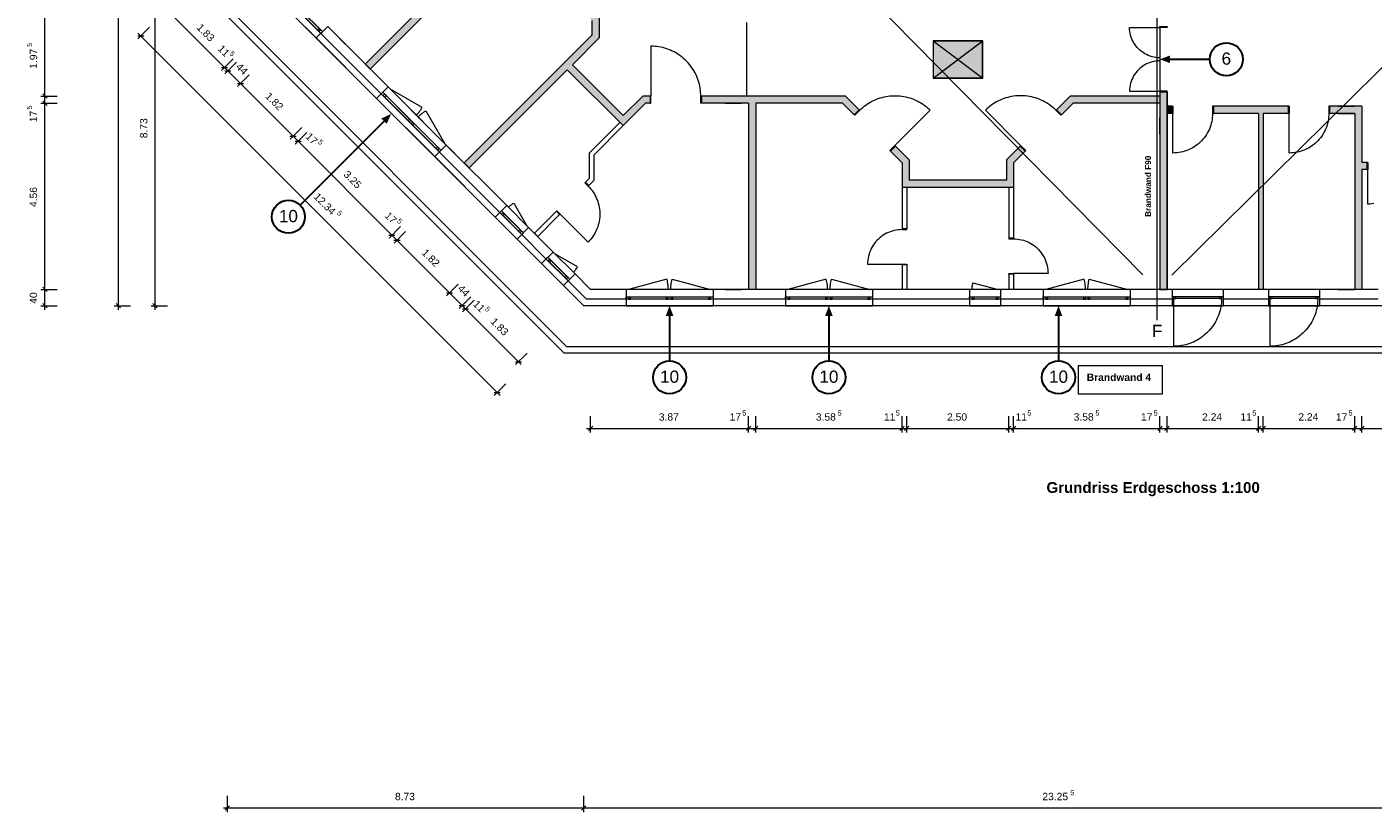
# Model space of a CAD drawing. Header units: millimetres. Extents: x -15507 to 123453, y -13113 to 44965.
# Tile 1 of 13: x -13707 to 19266, y -12552 to 6667. Entities that reach past the tile are written whole.
import ezdxf
from ezdxf.xclip import XClip

# ---------------------------------------------------------------- set-up
doc = ezdxf.new("R2010")
doc.units = ezdxf.units.MM
doc.header["$MEASUREMENT"] = 0
doc.header["$XCLIPFRAME"] = 0
for name, color, linetype in [('1-EG_1_0', 7, 'Continuous'), ('1-EG_1_Abschnitt 1_Erdgeschoss_Standard', 7, 'Continuous'), ('1-EG_1_EG', 7, 'Continuous'), ('T03 Cutfill', 7, 'Continuous'), ('Аннотация - Текст', 7, 'Continuous'), ('Чертеж и Рисунок', 7, 'Continuous')]:
    doc.layers.add(name, color=color, linetype=linetype)
doc.styles.add('СГЕНЕРИР_СТИЛЬ_1', font='arial.ttf')
doc.styles.add('СГЕНЕРИР_СТИЛЬ_2', font='arialbd.ttf')
doc.styles.add('СГЕНЕРИР_СТИЛЬ_5', font='arial.ttf')

# ---------------------------------------------------------------- blocks, each defined once
blk = doc.blocks.new('Чертеж_1_1', base_point=(21718, 6295))
at = {"layer": '1-EG_1_0', "linetype": 'Continuous', "lineweight": 18, "true_color": 0xf8991e}
for points in [[(-3659, 10010), (-3659, 10193), (-3834, 10193), (-3834, 10082), (-4384, 9532), (-3016, 8164), (-5420, 5759), (-5296, 5636), (-2205, 8727), (-1771, 8727), (-1177, 8134), (-1053, 8258), (-1699, 8902), (-2278, 8902), (-2892, 8287), (-4137, 9532)], [(133, 6469), (-2998, 3338), (-2874, 3214), (-470, 5618), (898, 4250), (1448, 4800), (1559, 4800), (1559, 4975), (1376, 4975), (898, 4497), (-346, 5742), (308, 6396), (308, 6901), (-338, 7545), (-461, 7421), (133, 6828)], [(6344, 4975), (2819, 4975), (2819, 4800), (3969, 4800), (3969, 240), (4144, 240), (4144, 4800), (6272, 4800), (6555, 4517), (6679, 4640)], [(14044, 4975), (11844, 4975), (11510, 4640), (11634, 4517), (11917, 4800), (14044, 4800)], [(14044, 5075), (14044, 240), (14219, 240), (14219, 5075)], [(14344, 4725), (14219, 4725), (14219, 4550), (14344, 4550)], [(17193, 4725), (15354, 4725), (15354, 4550), (16462, 4550), (16462, 240), (16577, 240), (16577, 4550), (17193, 4550)], [(18203, 4725), (18203, 4550), (18819, 4550), (18819, 240), (18994, 240), (18994, 3175), (19119, 3175), (19119, 3350), (18994, 3350), (18994, 4725)], [(7570, 3750), (7446, 3626), (7729, 3343), (7729, 2740), (10459, 2740), (10459, 3343), (10743, 3626), (10619, 3750), (10284, 3415), (10284, 2915), (7904, 2915), (7904, 3415)]]:
    blk.add_hatch(color=30, dxfattribs=at).paths.add_polyline_path(points)
at = {"layer": '1-EG_1_Abschnitt 1_Erdgeschoss_Standard', "linetype": 'Continuous', "lineweight": 0, "true_color": 0x000000}
blk.add_hatch(color=18, dxfattribs=at).paths.add_polyline_path([(9694, 6315), (8494, 6315), (8494, 5415)])
at = {"layer": '1-EG_1_EG', "linetype": 'Continuous', "lineweight": 18, "true_color": 0xd3fefe}
blk.add_hatch(color=7, dxfattribs=at).paths.add_polyline_path([(8494, 6325), (8494, 5415), (9704, 5415), (9704, 6325)])
at = {"layer": '1-EG_1_Abschnitt 1_Erdgeschoss_Standard', "color": 7, "linetype": 'Continuous', "lineweight": 18}
for p, q in [((-2205, 8727), (-5296, 5636)), ((-66, -160), (-8794, 8568)), ((-547, -1320), (-9954, 8087)), ((-3016, 8164), (-5420, 5759)), ((-7159, 6933), (-6622, 6396)), ((-6583, 6590), (-6965, 6972)), ((-6548, 6626), (-6930, 7007)), ((-6339, 6679), (-6622, 6396)), ((-4858, 5197), (-6339, 6679)), ((133, 6828), (133, 6469)), ((308, 6901), (308, 6396)), ((-5141, 4914), (-6622, 6396)), ((-5028, 5028), (-6509, 6509)), ((-5028, 5028), (-6509, 6509)), ((133, 6469), (-594, 5742)), ((308, 6396), (-346, 5742)), ((8494, 6315), (8494, 5415)), ((9694, 6315), (8494, 6315)), ((9694, 6315), (8494, 6315)), ((8494, 6315), (8494, 5415)), ((8494, 5415), (9694, 6315)), ((9694, 6315), (9694, 5415)), ((-5296, 5636), (-5420, 5759)), ((-594, 5742), (-2998, 3338)), ((-470, 5618), (-2874, 3214)), ((898, 4250), (-470, 5618)), ((898, 4497), (-346, 5742)), ((9694, 5415), (8494, 5415)), ((-4858, 5197), (-5141, 4914)), ((-4370, 4377), (-4946, 4953)), ((-4335, 4412), (-4911, 4989)), ((-3437, 3776), (-4858, 5197)), ((1376, 4975), (898, 4497)), ((1559, 4975), (1376, 4975)), ((1559, 4975), (1559, 4800)), ((2819, 4975), (2819, 4800)), ((6344, 4975), (2819, 4975)), ((6679, 4640), (6344, 4975)), ((11844, 4975), (11510, 4640)), ((14044, 4975), (11844, 4975)), ((14044, 5075), (14044, 4975)), ((14219, 5075), (14044, 5075)), ((14219, 5075), (14219, 4975)), ((14219, 4975), (14219, 4725)), ((-5141, 4914), (-3719, 3493)), ((1448, 4800), (898, 4250)), ((1559, 4800), (1448, 4800)), ((3969, 4800), (2819, 4800)), ((3969, 4800), (3969, 240)), ((6272, 4800), (4144, 4800)), ((4144, 4800), (4144, 240)), ((6555, 4517), (6272, 4800)), ((6679, 4640), (6555, 4517)), ((11634, 4517), (11510, 4640)), ((11917, 4800), (11634, 4517)), ((14044, 4800), (11917, 4800)), ((14044, 4800), (14044, 240)), ((14344, 4725), (14219, 4725)), ((14344, 4725), (14344, 4550)), ((15354, 4725), (15354, 4550)), ((17193, 4725), (15354, 4725)), ((17193, 4725), (17193, 4550)), ((18994, 4725), (18203, 4725)), ((18203, 4725), (18203, 4550)), ((18994, 4725), (18994, 3350)), ((-3645, 3723), (-4221, 4299)), ((817, 4331), (62, 3576)), ((14219, 4550), (14219, 240)), ((14344, 4550), (14219, 4550)), ((16462, 4550), (15354, 4550)), ((16462, 4550), (16462, 240)), ((16577, 4550), (16577, 240)), ((17193, 4550), (16577, 4550)), ((18819, 4550), (18203, 4550)), ((18819, 4550), (18819, 2950)), ((-3680, 3688), (-4257, 4264)), ((898, 4250), (177, 3528)), ((-3437, 3776), (-3719, 3493)), ((-1955, 2295), (-3437, 3776)), ((7570, 3750), (7446, 3626)), ((7904, 3415), (7570, 3750)), ((10619, 3750), (10284, 3415)), ((10743, 3626), (10619, 3750)), ((-2238, 2012), (-3719, 3493)), ((-2125, 2125), (-3606, 3606)), ((-2125, 2125), (-3606, 3606)), ((-2874, 3214), (-2998, 3338)), ((62, 3576), (62, 2954)), ((177, 3528), (177, 2906)), ((7729, 3343), (7446, 3626)), ((7729, 3343), (7729, 2915)), ((7904, 3415), (7904, 2915)), ((10284, 3415), (10284, 2915)), ((10743, 3626), (10459, 3343)), ((10459, 3343), (10459, 2915)), ((19119, 3350), (18994, 3350)), ((19119, 3350), (19119, 3175)), ((19119, 3175), (18994, 3175)), ((18994, 3175), (18994, 2950)), ((62, 2954), (-25, 2867)), ((57, 2786), (-25, 2867)), ((177, 2906), (57, 2786)), ((7729, 2915), (7729, 2740)), ((10459, 2740), (7729, 2740)), ((7729, 2740), (7729, 1725)), ((7844, 2740), (7844, 1725)), ((10284, 2915), (7904, 2915)), ((10344, 2740), (10344, 1500)), ((10459, 2915), (10459, 2740)), ((10459, 2740), (10459, 1500)), ((18819, 2950), (18819, 240)), ((18994, 2950), (18994, 240)), ((-1955, 2295), (-2238, 2012)), ((-2238, 2012), (-1701, 1474)), ((-1662, 1669), (-2044, 2051)), ((-1626, 1704), (-2008, 2086)), ((-1418, 1757), (-1955, 2295)), ((-739, 2153), (-1276, 1616)), ((-658, 2072), (-1195, 1534)), ((-658, 2072), (-739, 2153)), ((-1418, 1757), (-1701, 1474)), ((-817, 1156), (-1418, 1757)), ((7844, 1725), (7729, 1725)), ((-1099, 873), (-1701, 1474)), ((-986, 986), (-1587, 1587)), ((-986, 986), (-1587, 1587)), ((-1195, 1534), (-1276, 1616)), ((10459, 1500), (10344, 1500)), ((-817, 1156), (-1099, 873)), ((-279, 619), (-817, 1156)), ((-1099, 873), (-562, 336)), ((-523, 530), (-905, 912)), ((-488, 565), (-870, 947)), ((7729, 840), (7729, 240)), ((7844, 840), (7729, 840)), ((7844, 840), (7844, 240)), ((-279, 619), (-562, 336)), ((-66, -160), (-562, 336)), ((0, 0), (-449, 449)), ((0, 0), (-449, 449)), ((99, 240), (-279, 619)), ((10344, 615), (10344, 240)), ((10459, 615), (10344, 615)), ((10459, 615), (10459, 240)), ((969, 0), (0, 0)), ((969, 240), (99, 240)), ((969, 240), (969, -160)), ((3099, 240), (969, 240)), ((1954, 55), (1079, 55)), ((1954, 5), (1079, 5)), ((2989, 55), (2114, 55)), ((2989, 5), (2114, 5)), ((3099, 240), (3099, -160)), ((4872, 240), (3099, 240)), ((4872, 0), (3099, 0)), ((4144, 240), (3969, 240)), ((4872, 240), (4872, -160)), ((7002, 240), (4872, 240)), ((5857, 55), (4982, 55)), ((5857, 5), (4982, 5)), ((6892, 55), (6017, 55)), ((6892, 5), (6017, 5)), ((7002, 240), (7002, -160)), ((9384, 240), (7002, 240)), ((9384, 0), (7002, 0)), ((7844, 240), (7729, 240)), ((9384, 240), (9384, -160)), ((10144, 240), (9384, 240)), ((10034, 55), (9494, 55)), ((10034, 5), (9494, 5)), ((10144, 240), (10144, -160)), ((11187, 240), (10144, 240)), ((10459, 240), (10344, 240)), ((11187, 240), (11187, -160)), ((13317, 240), (11187, 240)), ((12172, 55), (11297, 55)), ((12172, 5), (11297, 5)), ((13207, 55), (12332, 55)), ((13207, 5), (12332, 5)), ((14344, 240), (13317, 240)), ((13317, 240), (13317, -160)), ((14219, 240), (14044, 240)), ((14344, 240), (14344, -160)), ((15594, 240), (14344, 240)), ((15504, 60), (14434, 60)), ((15504, 20), (14434, 20)), ((16702, 240), (15594, 240)), ((15594, 240), (15594, -160)), ((16577, 240), (16462, 240)), ((16702, 240), (16702, -160)), ((17952, 240), (16702, 240)), ((17862, 60), (16792, 60)), ((17862, 20), (16792, 20)), ((19389, 240), (17952, 240)), ((17952, 240), (17952, -160)), ((18994, 240), (18819, 240)), ((23189, -160), (-66, -160)), ((969, -160), (-66, -160)), ((969, 0), (0, 0)), ((969, -160), (3099, -160)), ((4872, 0), (3099, 0)), ((4872, -160), (3099, -160)), ((4872, -160), (7002, -160)), ((9384, 0), (7002, 0)), ((9384, -160), (7002, -160)), ((9384, -160), (10144, -160)), ((11187, 0), (10144, 0)), ((11187, 0), (10144, 0)), ((11187, -160), (10144, -160)), ((11187, -160), (13317, -160)), ((14344, 0), (13317, 0)), ((14344, 0), (13317, 0)), ((14344, -160), (13317, -160)), ((14344, -160), (15594, -160)), ((16702, 0), (15594, 0)), ((16702, 0), (15594, 0)), ((16702, -160), (15594, -160)), ((16702, -160), (17952, -160)), ((19389, 0), (17952, 0)), ((19389, 0), (17952, 0)), ((19389, -160), (17952, -160)), ((24737, -1320), (-547, -1320))]:
    blk.add_line(p, q, dxfattribs=at)
at = {"layer": '1-EG_1_Abschnitt 1_Erdgeschoss_Standard', "color": 7, "linetype": 'Continuous', "lineweight": 18, "flags": 128}
for points in [[(-6509, 6509), (-7046, 7046), (-7004, 7089), (-6466, 6551)], [(-6512, 6590), (-6548, 6626), (-6583, 6590), (-6548, 6555)], [(14219, 6675), (14219, 6655), (14044, 6655), (14044, 6675)], [(-3606, 3606), (-5028, 5028), (-4985, 5070), (-3564, 3649)], [(-4982, 4989), (-4946, 4953), (-4911, 4989), (-4946, 5024)], [(1559, 4800), (1579, 4800), (1579, 4975), (1559, 4975)], [(2819, 4800), (2799, 4800), (2799, 4975), (2819, 4975)], [(14219, 5075), (14219, 5095), (14044, 5095), (14044, 5075)], [(6679, 4640), (6693, 4626), (6569, 4503), (6555, 4517)], [(11634, 4517), (11619, 4503), (11496, 4626), (11510, 4640)], [(14344, 4725), (14364, 4725), (14364, 4550), (14344, 4550)], [(15354, 4725), (15334, 4725), (15334, 4550), (15354, 4550)], [(17193, 4725), (17213, 4725), (17213, 4550), (17193, 4550)], [(18203, 4725), (18183, 4725), (18183, 4550), (18203, 4550)], [(-4299, 4377), (-4335, 4412), (-4370, 4377), (-4335, 4342)], [(-4292, 4299), (-4257, 4264), (-4221, 4299), (-4257, 4335)], [(-3610, 3688), (-3645, 3723), (-3680, 3688), (-3645, 3652)], [(7570, 3750), (7556, 3764), (7432, 3640), (7446, 3626)], [(10743, 3626), (10757, 3640), (10633, 3764), (10619, 3750)], [(19119, 3350), (19139, 3350), (19139, 3175), (19119, 3175)], [(57, 2786), (42, 2772), (-39, 2853), (-25, 2867)], [(-1587, 1587), (-2125, 2125), (-2082, 2167), (-1545, 1630)], [(-2079, 2086), (-2044, 2051), (-2008, 2086), (-2044, 2121)], [(-658, 2072), (-643, 2086), (-725, 2167), (-739, 2153)], [(-1591, 1669), (-1626, 1704), (-1662, 1669), (-1626, 1633)], [(7729, 1725), (7729, 1705), (7844, 1705), (7844, 1725)], [(10344, 1500), (10344, 1480), (10459, 1480), (10459, 1500)], [(-449, 449), (-986, 986), (-944, 1029), (-406, 491)], [(-940, 947), (-905, 912), (-870, 947), (-905, 983)], [(7729, 840), (7729, 860), (7844, 860), (7844, 840)], [(-452, 530), (-488, 565), (-523, 530), (-488, 495)], [(10344, 615), (10344, 635), (10459, 635), (10459, 615)], [(3099, 0), (969, 0), (969, 60), (3099, 60)], [(1029, 5), (1079, 5), (1079, 55), (1029, 55)], [(2004, 55), (1954, 55), (1954, 5), (2004, 5)], [(2064, 5), (2114, 5), (2114, 55), (2064, 55)], [(3039, 55), (2989, 55), (2989, 5), (3039, 5)], [(7002, 0), (4872, 0), (4872, 60), (7002, 60)], [(4932, 5), (4982, 5), (4982, 55), (4932, 55)], [(5907, 55), (5857, 55), (5857, 5), (5907, 5)], [(5967, 5), (6017, 5), (6017, 55), (5967, 55)], [(6942, 55), (6892, 55), (6892, 5), (6942, 5)], [(10144, 0), (9384, 0), (9384, 60), (10144, 60)], [(9444, 5), (9494, 5), (9494, 55), (9444, 55)], [(10084, 55), (10034, 55), (10034, 5), (10084, 5)], [(13317, 0), (11187, 0), (11187, 60), (13317, 60)], [(11247, 5), (11297, 5), (11297, 55), (11247, 55)], [(12222, 55), (12172, 55), (12172, 5), (12222, 5)], [(12282, 5), (12332, 5), (12332, 55), (12282, 55)], [(13257, 55), (13207, 55), (13207, 5), (13257, 5)], [(14344, 60), (14384, 60)], [(14384, 20), (14434, 20), (14434, 60), (14384, 60)], [(15554, 60), (15504, 60), (15504, 20), (15554, 20)], [(15594, 60), (15554, 60)], [(16702, 60), (16742, 60)], [(16742, 20), (16792, 20), (16792, 60), (16742, 60)], [(17912, 60), (17862, 60), (17862, 20), (17912, 20)], [(17952, 60), (17912, 60)]]:
    blk.add_lwpolyline(points, close=True, dxfattribs=at)
for points in [[(14044, 5912), (13996, 5914), (13947, 5919), (13900, 5927), (13852, 5938), (13806, 5952), (13760, 5969), (13716, 5989), (13673, 6012), (13632, 6038), (13592, 6066), (13555, 6097), (13519, 6130), (13486, 6165), (13455, 6203), (13427, 6242), (13401, 6284), (13378, 6327), (13358, 6371), (13341, 6416), (13327, 6463), (13316, 6510), (13308, 6558), (13304, 6606), (13302, 6655), (14044, 6655)], [(2799, 4975), (2798, 5024), (2795, 5073), (2791, 5122), (2784, 5171), (2775, 5219), (2764, 5267), (2751, 5314), (2737, 5361), (2720, 5408), (2702, 5453), (2682, 5498), (2660, 5542), (2636, 5585), (2611, 5627), (2583, 5668), (2555, 5708), (2524, 5747), (2493, 5784), (2459, 5820), (2425, 5855), (2388, 5888), (2351, 5920), (2312, 5950), (2272, 5979), (2231, 6006), (2189, 6032), (2146, 6055), (2102, 6077), (2058, 6097), (2012, 6116), (1966, 6132), (1919, 6147), (1871, 6160), (1823, 6170), (1775, 6179), (1726, 6186), (1678, 6191), (1629, 6194), (1579, 6195), (1579, 4975)], [(14044, 5837), (13996, 5836), (13947, 5831), (13900, 5823), (13852, 5812), (13806, 5798), (13760, 5781), (13716, 5761), (13673, 5738), (13632, 5712), (13592, 5684), (13555, 5653), (13519, 5620), (13486, 5585), (13455, 5547), (13427, 5508), (13401, 5466), (13378, 5423), (13358, 5379), (13341, 5334), (13327, 5287), (13316, 5240), (13308, 5192), (13304, 5144), (13302, 5095), (14044, 5095)], [(-4168, 4508), (-4145, 4532), (-4122, 4558), (-4100, 4584), (-4079, 4611), (-4059, 4639), (-4041, 4668), (-4023, 4697), (-4815, 5155)], [(6693, 4626), (6729, 4660), (6765, 4693), (6803, 4724), (6843, 4754), (6883, 4781), (6925, 4808), (6967, 4832), (7011, 4855), (7055, 4876), (7100, 4895), (7146, 4913), (7193, 4928), (7240, 4942), (7288, 4954), (7336, 4964), (7384, 4972), (7433, 4977), (7482, 4981), (7531, 4983), (7580, 4983), (7629, 4981), (7678, 4977), (7727, 4972), (7776, 4964), (7824, 4954), (7872, 4942), (7919, 4928), (7965, 4913), (8011, 4895), (8056, 4876), (8101, 4855), (8144, 4832), (8187, 4808), (8228, 4781), (8269, 4754), (8308, 4724), (8346, 4693), (8383, 4660), (8418, 4626), (7556, 3764)], [(11496, 4626), (11460, 4660), (11424, 4693), (11385, 4724), (11346, 4754), (11306, 4781), (11264, 4808), (11222, 4832), (11178, 4855), (11134, 4876), (11089, 4895), (11043, 4913), (10996, 4928), (10949, 4942), (10901, 4954), (10853, 4964), (10804, 4972), (10756, 4977), (10707, 4981), (10658, 4983), (10609, 4983), (10559, 4981), (10510, 4977), (10462, 4972), (10413, 4964), (10365, 4954), (10317, 4942), (10270, 4928), (10224, 4913), (10178, 4895), (10132, 4876), (10088, 4855), (10044, 4832), (10002, 4808), (9960, 4781), (9920, 4754), (9881, 4724), (9843, 4693), (9806, 4660), (9770, 4626), (10633, 3764)], [(-4126, 4465), (-4101, 4489), (-4076, 4512), (-4049, 4534), (-4022, 4555), (-3994, 4574), (-3966, 4593), (-3936, 4611), (-3479, 3818)], [(15334, 4550), (15333, 4501), (15329, 4452), (15323, 4403), (15315, 4355), (15303, 4307), (15290, 4260), (15274, 4213), (15256, 4167), (15235, 4123), (15213, 4079), (15188, 4037), (15161, 3996), (15131, 3956), (15100, 3918), (15067, 3882), (15033, 3847), (14996, 3814), (14958, 3783), (14919, 3754), (14878, 3727), (14835, 3702), (14792, 3679), (14747, 3659), (14701, 3640), (14655, 3624), (14608, 3611), (14560, 3600), (14511, 3591), (14463, 3585), (14414, 3581), (14364, 3580), (14364, 4550)], [(18183, 4550), (18182, 4501), (18178, 4452), (18172, 4403), (18163, 4355), (18152, 4307), (18139, 4260), (18123, 4213), (18105, 4167), (18084, 4123), (18061, 4079), (18036, 4037), (18009, 3996), (17980, 3956), (17949, 3918), (17916, 3882), (17881, 3847), (17845, 3814), (17807, 3783), (17767, 3754), (17726, 3727), (17684, 3702), (17640, 3679), (17596, 3659), (17550, 3640), (17504, 3624), (17456, 3611), (17408, 3600), (17360, 3591), (17311, 3585), (17262, 3581), (17213, 3580), (17213, 4550)], [(19286, 2343), (19238, 2336), (19189, 2331), (19139, 2330), (19139, 3175)], [(42, 2772), (76, 2736), (108, 2699), (138, 2660), (166, 2620), (192, 2578), (216, 2535), (238, 2491), (257, 2446), (274, 2400), (289, 2353), (301, 2305), (311, 2257), (319, 2209), (324, 2160), (326, 2111), (326, 2061), (324, 2012), (319, 1963), (311, 1915), (301, 1867), (289, 1819), (274, 1772), (257, 1726), (238, 1681), (216, 1637), (192, 1594), (166, 1552), (138, 1512), (108, 1473), (76, 1436), (42, 1400), (-643, 2086)], [(-1913, 2252), (-1895, 2269), (-1878, 2285), (-1859, 2300), (-1840, 2315), (-1821, 2328), (-1801, 2341), (-1780, 2354), (-1460, 1800)], [(7729, 1705), (7680, 1704), (7631, 1699), (7583, 1692), (7535, 1682), (7487, 1670), (7440, 1654), (7395, 1636), (7350, 1615), (7307, 1592), (7265, 1566), (7225, 1538), (7186, 1507), (7150, 1475), (7115, 1440), (7082, 1403), (7052, 1365), (7023, 1324), (6998, 1283), (6974, 1239), (6954, 1195), (6935, 1149), (6920, 1102), (6907, 1055), (6897, 1007), (6890, 958), (6886, 909), (6884, 860), (7729, 860)], [(10459, 1480), (10509, 1479), (10558, 1474), (10606, 1467), (10654, 1457), (10702, 1445), (10748, 1429), (10794, 1411), (10839, 1390), (10882, 1367), (10924, 1341), (10964, 1313), (11003, 1282), (11039, 1250), (11074, 1215), (11107, 1178), (11137, 1140), (11165, 1099), (11191, 1057), (11215, 1014), (11235, 970), (11253, 924), (11269, 877), (11282, 830), (11292, 782), (11299, 733), (11303, 684), (11304, 635), (10459, 635)], [(-322, 661), (-305, 678), (-289, 696), (-274, 714), (-259, 733), (-245, 753), (-232, 773), (-220, 793), (-774, 1113)], [(2004, 240), (2004, 276), (2002, 313), (1998, 349), (1994, 385), (1987, 421), (1980, 457), (1971, 492), (1029, 240)], [(2064, 240), (2065, 276), (2067, 313), (2071, 349), (2075, 385), (2081, 421), (2089, 457), (2098, 492), (3039, 240)], [(5907, 240), (5906, 276), (5904, 313), (5901, 349), (5896, 385), (5890, 421), (5882, 457), (5874, 492), (4932, 240)], [(5967, 240), (5968, 276), (5970, 313), (5973, 349), (5978, 385), (5984, 421), (5991, 457), (6000, 492), (6942, 240)], [(9444, 240), (9445, 264), (9446, 288), (9448, 312), (9452, 335), (9456, 359), (9460, 382), (9466, 406), (10084, 240)], [(12222, 240), (12221, 276), (12219, 313), (12216, 349), (12211, 385), (12205, 421), (12197, 457), (12189, 492), (11247, 240)], [(12282, 240), (12283, 276), (12285, 313), (12288, 349), (12293, 385), (12299, 421), (12306, 457), (12315, 492), (13257, 240)], [(15554, 20), (15553, -30), (15550, -79), (15545, -129), (15538, -178), (15528, -226), (15517, -275), (15503, -323), (15488, -370), (15470, -416), (15451, -462), (15429, -507), (15406, -551), (15381, -593), (15354, -635), (15325, -676), (15295, -715), (15263, -753), (15229, -790), (15194, -825), (15157, -858), (15119, -890), (15080, -921), (15040, -949), (14998, -976), (14955, -1001), (14911, -1025), (14866, -1046), (14821, -1066), (14774, -1083), (14727, -1099), (14679, -1112), (14631, -1124), (14582, -1133), (14533, -1141), (14484, -1146), (14434, -1149), (14384, -1150), (14384, 20)], [(17912, 20), (17911, -30), (17908, -79), (17902, -129), (17895, -178), (17886, -226), (17874, -275), (17861, -323), (17845, -370), (17828, -416), (17808, -462), (17787, -507), (17763, -551), (17738, -593), (17711, -635), (17683, -676), (17652, -715), (17620, -753), (17587, -790), (17551, -825), (17515, -858), (17477, -890), (17438, -921), (17397, -949), (17355, -976), (17313, -1001), (17269, -1025), (17224, -1046), (17178, -1066), (17132, -1083), (17085, -1099), (17037, -1112), (16988, -1124), (16940, -1133), (16891, -1141), (16841, -1146), (16792, -1149), (16742, -1150), (16742, 20)]]:
    blk.add_lwpolyline(points, dxfattribs=at)
at = {"layer": '1-EG_1_EG', "color": 7, "linetype": 'Continuous', "lineweight": 18}
for p, q in [((-11467, -260), (-11467, 40570)), ((-10567, -260), (-10567, 8568)), ((-13267, 4975), (-13267, 6950)), ((-10232, 7036), (-8867, 5671)), ((-10986, 6375), (-10703, 6658)), ((3919, 6775), (3919, 4975)), ((14044, 6655), (14044, 5095)), ((-10990, 6446), (-10840, 6446)), ((-10986, 6517), (-2117, -2352)), ((-6192, 6531), (-5909, 6248)), ((8494, 6325), (9704, 5415)), ((8494, 5415), (9704, 6325)), ((-8942, 5671), (-8792, 5671)), ((-8938, 5600), (-8655, 5883)), ((-8867, 5671), (-8786, 5590)), ((-8857, 5519), (-8574, 5802)), ((-8861, 5590), (-8711, 5590)), ((-8786, 5590), (-8475, 5278)), ((-8550, 5278), (-8400, 5278)), ((-8545, 5208), (-8263, 5491)), ((-8475, 5278), (-7188, 3992)), ((-13367, 4975), (-12967, 4975)), ((-13214, 4922), (-13320, 5028)), ((-13267, 4800), (-13267, 4975)), ((-13367, 4800), (-12967, 4800)), ((-13214, 4747), (-13320, 4853)), ((-13267, 240), (-13267, 4800)), ((-4010, 4349), (-4293, 4632)), ((3397, 4800), (3797, 4800)), ((18409, 4725), (18809, 4725)), ((14044, 4040), (14044, 4440)), ((18409, 4550), (18809, 4550)), ((-7263, 3992), (-7113, 3992)), ((-7259, 3921), (-6976, 4204)), ((-7188, 3992), (-7064, 3868)), ((-7135, 3797), (-6852, 4080)), ((-7139, 3868), (-6989, 3868)), ((-7064, 3868), (-4766, 1570)), ((-3367, 3706), (-3084, 3423)), ((-4837, 1499), (-4554, 1782)), ((-4713, 1375), (-4430, 1658)), ((-4841, 1570), (-4691, 1570)), ((-4766, 1570), (-4642, 1446)), ((-4717, 1446), (-4567, 1446)), ((-4642, 1446), (-3355, 159)), ((-3426, 88), (-3143, 371)), ((-13367, 240), (-12967, 240)), ((-13214, 187), (-13320, 293)), ((-13267, -260), (-13267, 240)), ((-3430, 159), (-3280, 159)), ((-3355, 159), (-3044, -152)), ((-3115, -223), (-2832, 60)), ((3397, 240), (3797, 240)), ((11842, 240), (11442, 240)), ((15362, 240), (14962, 240)), ((18409, 240), (18809, 240)), ((-13367, -160), (-12967, -160)), ((-13214, -213), (-13320, -107)), ((-11567, -160), (-11167, -160)), ((-11414, -213), (-11520, -107)), ((-10667, -160), (-10267, -160)), ((-10514, -213), (-10620, -107)), ((-3119, -152), (-2969, -152)), ((-3044, -152), (-2963, -233)), ((-3038, -233), (-2888, -233)), ((-3034, -304), (-2751, -21)), ((-2963, -233), (-1598, -1599)), ((-1739, -1599), (-1456, -1316)), ((-1743, -1528), (-1593, -1528)), ((-2263, -2281), (-2113, -2281)), ((-2258, -2352), (-1976, -2069)), ((99, -3260), (99, -2860)), ((3969, -3260), (3969, -2860)), ((4144, -3260), (4144, -2860)), ((7729, -3260), (7729, -2860)), ((7844, -3260), (7844, -2860)), ((10344, -3260), (10344, -2860)), ((10459, -3260), (10459, -2860)), ((14044, -3260), (14044, -2860)), ((14219, -3260), (14219, -2860)), ((16462, -3260), (16462, -2860)), ((16577, -3260), (16577, -2860)), ((18819, -3260), (18819, -2860)), ((18994, -3260), (18994, -2860)), ((-1, -3160), (3969, -3160)), ((46, -3213), (152, -3107)), ((3916, -3213), (4022, -3107)), ((3969, -3160), (4144, -3160)), ((4091, -3213), (4197, -3107)), ((4144, -3160), (7729, -3160)), ((7676, -3213), (7782, -3107)), ((7729, -3160), (7844, -3160)), ((7791, -3213), (7897, -3107)), ((7844, -3160), (10344, -3160)), ((10291, -3213), (10397, -3107)), ((10344, -3160), (10459, -3160)), ((10406, -3213), (10512, -3107)), ((10459, -3160), (14044, -3160)), ((13991, -3213), (14097, -3107)), ((14044, -3160), (14219, -3160)), ((14166, -3213), (14272, -3107)), ((14219, -3160), (16462, -3160)), ((16409, -3213), (16515, -3107)), ((16462, -3160), (16577, -3160)), ((16524, -3213), (16630, -3107)), ((16577, -3160), (18819, -3160)), ((18766, -3213), (18872, -3107)), ((18819, -3160), (18994, -3160)), ((18941, -3213), (19047, -3107)), ((18994, -3160), (20544, -3160)), ((-8794, -12552), (-8794, -12152)), ((-66, -12552), (-66, -12152)), ((-8894, -12452), (-66, -12452)), ((-8847, -12505), (-8741, -12399)), ((-119, -12505), (-13, -12399)), ((-66, -12452), (23189, -12452))]:
    blk.add_line(p, q, dxfattribs=at)
at = {"layer": '1-EG_1_EG', "color": 5, "linetype": 'Continuous', "lineweight": 18}
for p, q in [((-547, -1320), (-9954, 8087)), ((-480, -1160), (-9794, 8153)), ((24189, -1160), (-480, -1160)), ((24349, -1320), (-547, -1320))]:
    blk.add_line(p, q, dxfattribs=at)
at = {"layer": '1-EG_1_EG', "color": 7, "linetype": 'Continuous', "lineweight": 18, "flags": 128}
for points in [[(8494, 6325), (8494, 5415), (9704, 5415), (9704, 6325)], [(14044, 5075), (14044, 240), (14219, 240), (14219, 5075)], [(14100, -2319), (12052, -2319), (12052, -1619), (14100, -1619)]]:
    blk.add_lwpolyline(points, close=True, dxfattribs=at)
at = {"layer": '1-EG_1_EG', "color": 7, "linetype": 'Continuous', "lineweight": 18, "attachment_point": 1, "style": 'СГЕНЕРИР_СТИЛЬ_1'}
for s, insert, char_height, rotation in [('\\A1;{\\pql;\\fArial|b0|i0|c204|p0;\\W1.000000;1.83}', (-9438, 6765), 180, 315), ('\\A1;{\\pql;\\fArial|b0|i0|c204|p0;\\W1.000000;5}', (-13707, 6177), 126, 90), ('\\A1;{\\pql;\\fArial|b0|i0|c204|p0;\\W1.000000;1.97}', (-13637, 5643), 180, 90), ('\\A1;{\\pql;\\fArial|b0|i0|c204|p0;\\W1.000000;11}', (-8919, 6246), 180, 315), ('\\A1;{\\pql;\\fArial|b0|i0|c204|p0;\\W1.000000;5}', (-8665, 6091), 126, 315), ('\\A1;{\\pql;\\fArial|b0|i0|c204|p0;\\W1.000000;44}', (-8474, 5802), 180, 315), ('\\A1;{\\pql;\\fArial|b0|i0|c204|p0;\\W1.000000;1.82}', (-7755, 5082), 180, 315), ('\\A1;{\\pql;\\fArial|b0|i0|c204|p0;\\W1.000000;5}', (-13707, 4646), 126, 90), ('\\A1;{\\pql;\\fArial|b0|i0|c204|p0;\\W1.000000;17}', (-13637, 4337), 180, 90), ('\\A1;{\\pql;\\fArial|b0|i0|c204|p0;\\W1.000000;8.73}', (-10937, 3942), 180, 90), ('\\A1;{\\pql;\\fArial|b0|i0|c204|p0;\\W1.000000;17}', (-6767, 4094), 180, 315), ('\\A1;{\\pql;\\fArial|b0|i0|c204|p0;\\W1.000000;5}', (-6499, 3925), 126, 315), ('\\A1;{\\pql;\\fArial|b0|i0|c204|p0;\\W1.000000;3.25}', (-5838, 3166), 180, 315), ('\\A1;{\\pql;\\fArial|b0|i0|c204|p0;\\W1.000000;4.56}', (-13637, 2258), 180, 90), ('\\A1;{\\pql;\\fArial|b0|i0|c204|p0;\\W1.000000;12.34}', (-6568, 2623), 180, 315), ('\\A1;{\\pql;\\fArial|b0|i0|c204|p0;\\W1.000000;5}', (-6035, 2188), 126, 315), ('\\A1;{\\pql;\\fArial|b0|i0|c204|p0;\\W1.000000;17}', (-4831, 2159), 180, 315), ('\\A1;{\\pql;\\fArial|b0|i0|c204|p0;\\W1.000000;5}', (-4564, 1990), 126, 315), ('\\A1;{\\pql;\\fArial|b0|i0|c204|p0;\\W1.000000;1.82}', (-3922, 1250), 180, 315), ('\\A1;{\\pql;\\fArial|b0|i0|c204|p0;\\W1.000000;40}', (-13637, -109), 180, 90), ('\\A1;{\\pql;\\fArial|b0|i0|c204|p0;\\W1.000000;44}', (-3043, 372), 180, 315), ('\\A1;{\\pql;\\fArial|b0|i0|c204|p0;\\W1.000000;11}', (-2666, -7), 180, 315), ('\\A1;{\\pql;\\fArial|b0|i0|c204|p0;\\W1.000000;5}', (-2412, -162), 126, 315), ('\\A1;{\\pql;\\fArial|b0|i0|c204|p0;\\W1.000000;1.83}', (-2239, -433), 180, 315)]:
    blk.add_mtext(s, dxfattribs=dict(at, insert=insert, char_height=char_height, rotation=rotation))
at = {"layer": '1-EG_1_EG', "color": 1, "linetype": 'Continuous', "lineweight": 18, "insert": (13683, 2017), "char_height": 144, "attachment_point": 1, "rotation": 90, "style": 'СГЕНЕРИР_СТИЛЬ_2'}
blk.add_mtext('\\A1;{\\pql;\\fArial|b1|i0|c204|p0;\\W1.000000;Brandwand F90}', dxfattribs=at)
at = {"layer": '1-EG_1_EG', "color": 1, "linetype": 'Continuous', "lineweight": 18, "insert": (12252, -1819), "char_height": 180, "attachment_point": 1, "style": 'СГЕНЕРИР_СТИЛЬ_2'}
blk.add_mtext('\\A1;{\\pql;\\fArial|b1|i0|c204|p0;\\W1.000000;Brandwand 4}', dxfattribs=at)
at = {"layer": '1-EG_1_EG', "color": 7, "linetype": 'Continuous', "lineweight": 18, "attachment_point": 1}
for s, insert, char_height, style in [('\\A1;{\\pql;\\fArial|b0|i0|c204|p0;\\W1.000000;3.87}', (1772, -2790), 180, 'СГЕНЕРИР_СТИЛЬ_1'), ('\\A1;{\\pql;\\fArial|b0|i0|c204|p0;\\W1.000000;17}', (3506, -2790), 180, 'СГЕНЕРИР_СТИЛЬ_1'), ('\\A1;{\\pql;\\fArial|b0|i0|c204|p0;\\W1.000000;5}', (3815, -2720), 126, 'СГЕНЕРИР_СТИЛЬ_1'), ('\\A1;{\\pql;\\fArial|b0|i0|c204|p0;\\W1.000000;3.58}', (5618, -2790), 180, 'СГЕНЕРИР_СТИЛЬ_1'), ('\\A1;{\\pql;\\fArial|b0|i0|c204|p0;\\W1.000000;5}', (6152, -2720), 126, 'СГЕНЕРИР_СТИЛЬ_1'), ('\\A1;{\\pql;\\fArial|b0|i0|c204|p0;\\W1.000000;11}', (7286, -2790), 180, 'СГЕНЕРИР_СТИЛЬ_1'), ('\\A1;{\\pql;\\fArial|b0|i0|c204|p0;\\W1.000000;5}', (7575, -2720), 126, 'СГЕНЕРИР_СТИЛЬ_1'), ('\\A1;{\\pql;\\fArial|b0|i0|c204|p0;\\W1.000000;2.50}', (8832, -2790), 180, 'СГЕНЕРИР_СТИЛЬ_1'), ('\\A1;{\\pql;\\fArial|b0|i0|c204|p0;\\W1.000000;11}', (10509, -2790), 180, 'СГЕНЕРИР_СТИЛЬ_1'), ('\\A1;{\\pql;\\fArial|b0|i0|c204|p0;\\W1.000000;5}', (10798, -2720), 126, 'СГЕНЕРИР_СТИЛЬ_1'), ('\\A1;{\\pql;\\fArial|b0|i0|c204|p0;\\W1.000000;3.58}', (11933, -2790), 180, 'СГЕНЕРИР_СТИЛЬ_1'), ('\\A1;{\\pql;\\fArial|b0|i0|c204|p0;\\W1.000000;5}', (12467, -2720), 126, 'СГЕНЕРИР_СТИЛЬ_1'), ('\\A1;{\\pql;\\fArial|b0|i0|c204|p0;\\W1.000000;17}', (13581, -2790), 180, 'СГЕНЕРИР_СТИЛЬ_1'), ('\\A1;{\\pql;\\fArial|b0|i0|c204|p0;\\W1.000000;5}', (13890, -2720), 126, 'СГЕНЕРИР_СТИЛЬ_1'), ('\\A1;{\\pql;\\fArial|b0|i0|c204|p0;\\W1.000000;2.24}', (15079, -2790), 180, 'СГЕНЕРИР_СТИЛЬ_1'), ('\\A1;{\\pql;\\fArial|b0|i0|c204|p0;\\W1.000000;11}', (16019, -2790), 180, 'СГЕНЕРИР_СТИЛЬ_1'), ('\\A1;{\\pql;\\fArial|b0|i0|c204|p0;\\W1.000000;5}', (16308, -2720), 126, 'СГЕНЕРИР_СТИЛЬ_1'), ('\\A1;{\\pql;\\fArial|b0|i0|c204|p0;\\W1.000000;2.24}', (17436, -2790), 180, 'СГЕНЕРИР_СТИЛЬ_1'), ('\\A1;{\\pql;\\fArial|b0|i0|c204|p0;\\W1.000000;17}', (18356, -2790), 180, 'СГЕНЕРИР_СТИЛЬ_1'), ('\\A1;{\\pql;\\fArial|b0|i0|c204|p0;\\W1.000000;5}', (18665, -2720), 126, 'СГЕНЕРИР_СТИЛЬ_1'), ('\\A1;{\\pql;\\fArial|b1|i0|c204|p0;\\W1.000000;Grundriss Erdgeschoss 1:100}', (11266, -4476), 264, 'СГЕНЕРИР_СТИЛЬ_2'), ('\\A1;{\\pql;\\fArial|b0|i0|c204|p0;\\W1.000000;8.73}', (-4692, -12081), 180, 'СГЕНЕРИР_СТИЛЬ_1'), ('\\A1;{\\pql;\\fArial|b0|i0|c204|p0;\\W1.000000;23.25}', (11167, -12081), 180, 'СГЕНЕРИР_СТИЛЬ_1'), ('\\A1;{\\pql;\\fArial|b0|i0|c204|p0;\\W1.000000;5}', (11851, -12012), 126, 'СГЕНЕРИР_СТИЛЬ_1')]:
    blk.add_mtext(s, dxfattribs=dict(at, insert=insert, char_height=char_height, style=style))

msp = doc.modelspace()

# ---------------------------------------------------------------- hatches: boundary and pattern name
at = {"layer": 'T03 Cutfill', "linetype": 'Continuous', "lineweight": 30}
for points in [[(14290.1, 5874.9), (14290.2, 5967.3), (14044.4, 5875), (14290.1, 5782.5)], [(-4959.7, 4362.3), (-4894.4, 4296.9), (-4785.9, 4536), (-5025, 4427.7)], [(2034.3, -405.7), (2126.7, -405.8), (2034.4, -160), (1941.9, -405.7)], [(5936.8, -405.7), (6029.2, -405.8), (5936.9, -160), (5844.4, -405.7)], [(11561, -405.7), (11653.4, -405.8), (11561.1, -160), (11468.6, -405.7)]]:
    msp.add_hatch(color=5, dxfattribs=at).paths.add_polyline_path(points)

# ---------------------------------------------------------------- linework, layer by layer
at = {"color": 1, "linetype": 'Continuous', "lineweight": 0}
for p, q in [((13979.4, -511.9), (13979.4, 11750)), ((3002, 11372.6), (13625.4, 599)), ((14337.4, 593), (25273.4, 11376.6))]:
    msp.add_line(p, q, dxfattribs=at)
at = {"color": 5, "linetype": 'Continuous', "lineweight": 30}
for p, q in [((14290.1, 5875.2), (15267.2, 5875.3)), ((-4959.7, 4362.3), (-7016.4, 2306.3)), ((2034.3, -405.7), (2034.1, -1506.7)), ((5936.8, -405.7), (5936.6, -1506.7)), ((11561, -405.7), (11560.8, -1506.7))]:
    msp.add_line(p, q, dxfattribs=at)
for centre in [(15671.7, 5875.5), (-7302.3, 2020.1), (2034.3, -1911.2), (5936.8, -1911.2), (11561, -1911.2)]:
    msp.add_circle(centre, 404.5, dxfattribs=at)

# ---------------------------------------------------------------- block references
at = {"layer": 'Чертеж и Рисунок', "color": 161, "linetype": 'Continuous', "lineweight": 40, "true_color": 0x83aefe}
ref = msp.add_blockref('Чертеж_1_1', (21717.7, 6295.2), dxfattribs=at)
XClip(ref).set_block_clipping_path([(-15535.5408801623, -13113.286836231), (71649.870074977, 45367.8458842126)])

# ---------------------------------------------------------------- texts
at = {"layer": 'Аннотация - Текст', "color": 5, "linetype": 'Continuous', "lineweight": 30, "char_height": 300, "attachment_point": 2, "style": 'СГЕНЕРИР_СТИЛЬ_5'}
for s, insert in [('\\A1;{\\pqc;\\fArial|b0|i0|c204|p0;\\W1.000000;6}', (15671.7, 6042.7)), ('\\A1;{\\pqc;\\fArial|b0|i0|c204|p0;\\W1.000000;10}', (-7302.3, 2187.2))]:
    msp.add_mtext(s, dxfattribs=dict(at, insert=insert))
at = {"layer": 'Аннотация - Текст', "color": 1, "linetype": 'Continuous', "lineweight": 30, "true_color": 0xff0909, "insert": (13979.4, -625.2), "char_height": 300, "attachment_point": 2, "style": 'СГЕНЕРИР_СТИЛЬ_5'}
msp.add_mtext('\\A1;{\\pqc;\\fArial|b0|i0|c204|p0;\\W1.000000;F}', dxfattribs=at)
at = {"layer": 'Аннотация - Текст', "color": 5, "linetype": 'Continuous', "lineweight": 30, "char_height": 300, "attachment_point": 2, "rotation": 359.99796, "style": 'СГЕНЕРИР_СТИЛЬ_5'}
for insert in [(2034.3, -1744.1), (5936.8, -1744.1), (11561, -1744.1)]:
    msp.add_mtext('\\A1;{\\pqc;\\fArial|b0|i0|c204|p0;\\W1.000000;10}', dxfattribs=dict(at, insert=insert))

doc.saveas('drawing.dxf')
